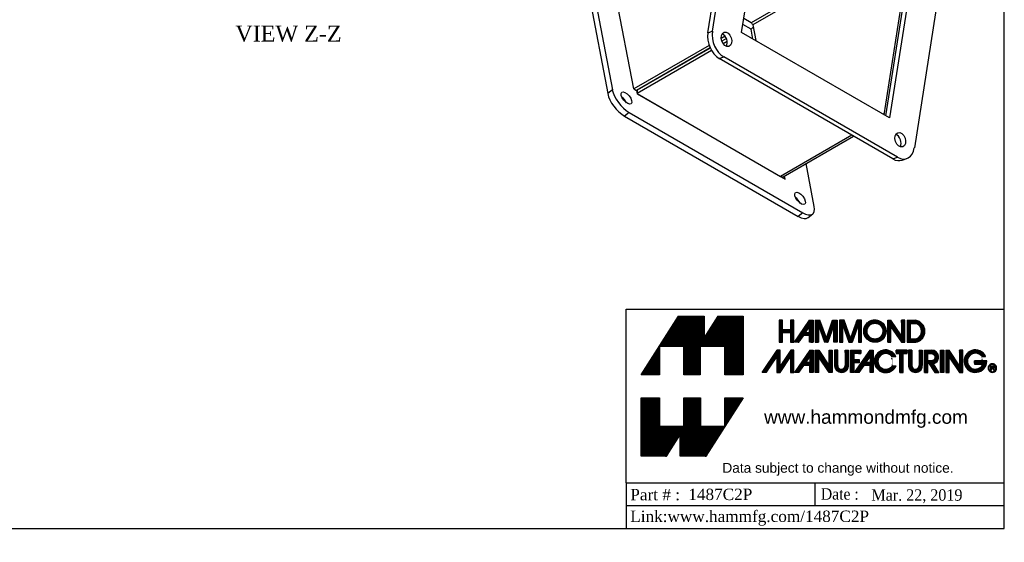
# Model space of a CAD drawing. Header units: inches. Extents: x 0.1 to 35.9, y -0.2 to 23.9.
# Tile 2 of 3: x 17.4 to 35.9, y -0.2 to 9.6. Entities that reach past the tile are written whole.
import ezdxf
from ezdxf import colors
from ezdxf.entities.mleader import LeaderData, LeaderLine
from ezdxf.enums import TextEntityAlignment as Align
from ezdxf.math import Vec2, Vec3

# ---------------------------------------------------------------- set-up
doc = ezdxf.new("R2010")
doc.units = ezdxf.units.IN
doc.header["$MEASUREMENT"] = 0
for name, color, linetype in [('COM53012', 7, 'Continuous'), ('COM53019', 7, 'Continuous'), ('Default', 7, 'Continuous'), ('Layer_1', 7, 'Continuous')]:
    doc.layers.add(name, color=color, linetype=linetype)
doc.styles.add('SEACAD_Times_New_Roman', font='times.ttf')

# ---------------------------------------------------------------- blocks, each defined once
blk = doc.blocks.new('SE8')
at = {"layer": 'COM53012', "color": 7, "linetype": 'Continuous'}
for p, q in [((34.199, 11.319), (31.543, 12.853)), ((30.858, 12.538), (28.433, 11.138)), ((30.864, 12.578), (28.45, 11.185)), ((34.199, 11.319), (31.18, 9.576)), ((34.199, 11.319), (34.253, 11.288)), ((28.97, 8.33), (28.433, 11.138)), ((34.22, 11.272), (31.21, 9.534)), ((33.683, 7.844), (34.22, 11.272)), ((31.18, 9.576), (31.042, 9.655)), ((31.21, 9.534), (31.267, 9.239)), ((30.688, 9.322), (30.616, 9.28)), ((30.714, 9.278), (30.627, 9.228)), ((30.715, 9.277), (30.628, 9.227)), ((30.389, 9.149), (28.97, 8.33)), ((30.408, 9.102), (29.021, 8.301)), ((30.409, 9.1), (29.032, 8.305)), ((30.729, 9.226), (30.652, 9.182)), ((30.432, 9.055), (29.032, 8.246)), ((28.97, 8.33), (29.021, 8.301)), ((29.032, 8.305), (29.032, 8.246)), ((29.032, 8.246), (31.732, 6.687)), ((33.672, 7.866), (33.659, 7.858)), ((33.672, 7.866), (33.672, 7.85)), ((33.074, 7.462), (31.732, 6.687)), ((31.782, 6.679), (33.105, 7.444)), ((31.757, 6.678), (31.757, 6.677)), ((31.757, 6.677), (31.758, 6.678))]:
    blk.add_line(p, q, dxfattribs=at)
for centre, major_axis, ratio, start_param, end_param in [((34.194, 11.287), (0.0112, -0.0347), 0.675454, 0.930049, 2.500845), ((28.509, 11.094), (-0.0675, 0.0855), 0.454922, 0.379498, 0.719335), ((28.504, 11.091), (0.054, -0.0935), 0.57735, 3.141593, 3.587154), ((31.185, 9.549), (-0.0225, 0.0285), 0.454922, 3.860927, 5.431724), ((33.647, 7.881), (-0.018, 0.0312), 0.57735, 3.36235, 3.926991), ((31.732, 6.776), (0.054, -0.0935), 0.57735, 5.497787, 5.837624), ((31.717, 6.767), (-0.0675, 0.0855), 0.454922, 2.629968, 3.075529)]:
    blk.add_ellipse(centre, major_axis=major_axis, ratio=ratio, start_param=start_param, end_param=end_param, dxfattribs=at)
at = {"layer": 'COM53019', "color": 7, "linetype": 'Continuous'}
for p, q in [((31.231, 13.69), (31.144, 13.66)), ((31.406, 13.666), (34.676, 11.778)), ((30.364, 9.386), (31.002, 13.458)), ((30.451, 9.417), (31.089, 13.489)), ((31.002, 13.458), (31.089, 13.489)), ((31.001, 9.393), (31.554, 12.926)), ((31.543, 12.853), (34.253, 11.288)), ((31.554, 12.926), (34.34, 11.318)), ((27.958, 11.788), (27.872, 11.718)), ((28.8, 11.387), (28.142, 11.766)), ((27.929, 11.649), (27.842, 11.579)), ((27.842, 11.579), (28.48, 8.244)), ((27.929, 11.649), (28.567, 8.314)), ((34.34, 11.318), (33.786, 7.785)), ((34.34, 11.318), (34.253, 11.288)), ((34.253, 11.288), (33.711, 7.828)), ((34.89, 11.294), (34.252, 7.222)), ((31.18, 9.576), (31.042, 9.655)), ((31.177, 9.457), (31.025, 9.545)), ((31.177, 9.457), (31.219, 9.491)), ((31.213, 9.27), (31.177, 9.457)), ((30.364, 9.386), (30.451, 9.417)), ((33.786, 7.785), (31.001, 9.393)), ((30.578, 8.903), (30.664, 8.933)), ((33.848, 7.015), (30.578, 8.903)), ((33.935, 7.045), (30.664, 8.933)), ((28.567, 8.314), (28.48, 8.244)), ((29.021, 8.301), (29.032, 8.241)), ((29.032, 8.241), (31.818, 6.633)), ((28.884, 7.89), (28.797, 7.82)), ((28.797, 7.82), (32.067, 5.932)), ((28.884, 7.89), (32.154, 6.002)), ((33.848, 7.015), (33.935, 7.045)), ((32.367, 6.119), (32.213, 6.928)), ((34.023, 6.991), (34.11, 7.021)), ((31.705, 6.698), (31.704, 6.704)), ((31.818, 6.633), (31.806, 6.693)), ((32.154, 6.002), (32.067, 5.932)), ((32.251, 5.91), (32.338, 5.98))]:
    blk.add_line(p, q, dxfattribs=at)
for centre, major_axis, ratio, start_param, end_param in [((31.354, 13.335), (0.123, -0.354), 0.678883, 2.475622, 4.046418), ((31.267, 13.305), (0.123, -0.354), 0.678883, 3.141593, 4.046418), ((31.267, 13.305), (0.046, -0.133), 0.678883, 0.501928, 2.639665), ((28.107, 11.426), (0.236, -0.292), 0.453634, 3.141593, 3.846343), ((28.194, 11.496), (0.236, -0.292), 0.453634, 2.275546, 3.846343), ((34.624, 11.447), (-0.123, 0.354), 0.678883, 4.046418, 5.617214), ((28.107, 11.426), (-0.088, 0.109), 0.453634, 4.204784, 5.219994), ((34.538, 11.417), (0.046, -0.133), 0.678883, 0.501928, 2.639665), ((30.629, 9.233), (0.123, -0.354), 0.678883, 4.046418, 5.617214), ((30.716, 9.263), (0.123, -0.354), 0.678883, 4.046418, 5.617214), ((30.629, 9.233), (0.046, -0.133), 0.678883, 0.501928, 2.639665), ((28.745, 8.09), (-0.236, 0.292), 0.453634, 0.70475, 2.275546), ((28.832, 8.16), (-0.236, 0.292), 0.453634, 0.70475, 2.275546), ((28.745, 8.09), (-0.088, 0.109), 0.453634, 4.204784, 5.219994), ((33.9, 7.345), (0.046, -0.133), 0.678883, 0.501928, 2.639665), ((33.986, 7.375), (-0.123, 0.354), 0.678883, 2.475622, 4.046418), ((33.9, 7.345), (-0.123, 0.354), 0.678883, 2.475622, 3.141593), ((32.016, 6.202), (-0.088, 0.109), 0.453634, 4.204784, 5.219994), ((32.102, 6.272), (-0.236, 0.292), 0.453634, 2.275546, 3.846343), ((32.016, 6.202), (-0.236, 0.292), 0.453634, 2.275546, 3.141593)]:
    blk.add_ellipse(centre, major_axis=major_axis, ratio=ratio, start_param=start_param, end_param=end_param, dxfattribs=at)
for centre, major_axis, ratio in [((31.354, 13.335), (0.046, -0.133), 0.678883), ((28.194, 11.496), (-0.088, 0.109), 0.453634), ((34.624, 11.447), (0.046, -0.133), 0.678883), ((30.716, 9.263), (0.046, -0.133), 0.678883), ((28.832, 8.16), (-0.088, 0.109), 0.453634), ((33.986, 7.375), (0.046, -0.133), 0.678883), ((32.102, 6.272), (-0.088, 0.109), 0.453634)]:
    blk.add_ellipse(centre, major_axis=major_axis, ratio=ratio, dxfattribs=at)
blk = doc.blocks.new('TITLE_BLOCK')
at = {"layer": 'Default', "linetype": 'Continuous'}
h = blk.add_hatch(dxfattribs=at)
h.set_pattern_fill('LINE', scale=0.007999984, angle=45, style=0)
h.paths.add_polyline_path([(1.298, 2.413), (1.837, 2.413), (1.837, 1.791), (2.237, 1.791), (2.237, 3.074), (1.687, 3.074), (1.383, 2.59), (1.383, 3.074), (0.817, 3.074), (-0.002, 1.791), (0.4, 1.791), (0.4, 2.413), (0.935, 2.413), (0.935, 1.791), (1.298, 1.791)])
h = blk.add_hatch(dxfattribs=at)
h.set_pattern_fill('LINE', scale=4000, angle=45, style=0)
h.paths.add_polyline_path([(3.353, 2.505), (3.353, 2.988), (3.282, 2.988), (3.282, 2.786), (3.101, 2.786), (3.101, 2.988), (3.03, 2.988), (3.03, 2.505), (3.101, 2.505), (3.101, 2.715), (3.282, 2.715), (3.282, 2.505)])
h = blk.add_hatch(dxfattribs=at)
h.set_pattern_fill('LINE', scale=4000, angle=45, style=0)
h.paths.add_polyline_path([(3.282, 2.715), (3.282, 2.505), (3.353, 2.505), (3.353, 2.988), (3.282, 2.988), (3.282, 2.786), (3.101, 2.786), (3.101, 2.988), (3.03, 2.988), (3.03, 2.505), (3.101, 2.505), (3.101, 2.715)])
h = blk.add_hatch(dxfattribs=at)
h.set_pattern_fill('LINE', scale=4000, angle=45, style=0)
h.paths.add_polyline_path([(3.101, 2.715), (3.282, 2.715), (3.282, 2.505), (3.353, 2.505), (3.353, 2.988), (3.282, 2.988), (3.282, 2.786), (3.101, 2.786), (3.101, 2.988), (3.03, 2.988), (3.03, 2.505), (3.101, 2.505)])
h = blk.add_hatch(dxfattribs=at)
h.set_pattern_fill('LINE', scale=1600, angle=45, style=0)
h.paths.add_polyline_path([(3.282, 2.988), (3.282, 2.786), (3.101, 2.786), (3.101, 2.988), (3.03, 2.988), (3.03, 2.505), (3.101, 2.505), (3.101, 2.715), (3.282, 2.715), (3.282, 2.505), (3.353, 2.505), (3.353, 2.988)])
h = blk.add_hatch(dxfattribs=at)
h.set_pattern_fill('LINE', scale=1600, angle=45, style=0)
h.paths.add_polyline_path([(3.353, 2.505), (3.353, 2.988), (3.282, 2.988), (3.282, 2.786), (3.101, 2.786), (3.101, 2.988), (3.03, 2.988), (3.03, 2.505), (3.101, 2.505), (3.101, 2.715), (3.282, 2.715), (3.282, 2.505)])
h = blk.add_hatch(dxfattribs=at)
h.set_pattern_fill('LINE', scale=0.007999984, angle=45, style=0)
h.paths.add_polyline_path([(3.353, 2.505), (3.353, 2.988), (3.282, 2.988), (3.282, 2.786), (3.101, 2.786), (3.101, 2.988), (3.03, 2.988), (3.03, 2.505), (3.101, 2.505), (3.101, 2.715), (3.282, 2.715), (3.282, 2.505)])
h = blk.add_hatch(dxfattribs=at)
h.set_pattern_fill('LINE', scale=0.007999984, angle=45, style=0)
h.paths.add_polyline_path([(3.699, 2.988), (3.363, 2.505), (3.458, 2.505), (3.561, 2.655), (3.699, 2.655), (3.699, 2.505), (3.773, 2.505), (3.773, 2.988)])
h.paths.add_polyline_path([(3.606, 2.72), (3.699, 2.72), (3.699, 2.847)])
h = blk.add_hatch(dxfattribs=at)
h.set_pattern_fill('LINE', scale=0.007999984, angle=45, style=0)
edge = h.paths.add_edge_path()
edge.add_line((3.823, 2.988), (3.823, 2.505))
edge.add_line((3.823, 2.505), (3.894, 2.505))
edge.add_spline(control_points=[(3.894, 2.505), (3.894, 2.505), (3.894, 2.879), (3.894, 2.879)], knot_values=[0, 0, 0, 0, 1, 1, 1, 1], degree=3, periodic=0)
edge.add_line((3.894, 2.879), (4.029, 2.505))
edge.add_spline(control_points=[(4.029, 2.505), (4.029, 2.505), (4.1, 2.505), (4.1, 2.505)], knot_values=[0, 0, 0, 0, 1, 1, 1, 1], degree=3, periodic=0)
edge.add_line((4.1, 2.505), (4.233, 2.877))
edge.add_spline(control_points=[(4.233, 2.877), (4.233, 2.877), (4.233, 2.505), (4.233, 2.505)], knot_values=[0, 0, 0, 0, 1, 1, 1, 1], degree=3, periodic=0)
edge.add_spline(control_points=[(4.233, 2.505), (4.233, 2.505), (4.304, 2.505), (4.304, 2.505)], knot_values=[0, 0, 0, 0, 1, 1, 1, 1], degree=3, periodic=0)
edge.add_line((4.304, 2.505), (4.304, 2.988))
edge.add_spline(control_points=[(4.304, 2.988), (4.304, 2.988), (4.203, 2.988), (4.203, 2.988)], knot_values=[0, 0, 0, 0, 1, 1, 1, 1], degree=3, periodic=0)
edge.add_line((4.203, 2.988), (4.066, 2.596))
edge.add_line((4.066, 2.596), (3.921, 2.988))
edge.add_spline(control_points=[(3.921, 2.988), (3.921, 2.988), (3.823, 2.988), (3.823, 2.988)], knot_values=[0, 0, 0, 0, 1, 1, 1, 1], degree=3, periodic=0)
h = blk.add_hatch(dxfattribs=at)
h.set_pattern_fill('LINE', scale=0.007999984, angle=45, style=0)
h.paths.add_polyline_path([(4.357, 2.988), (4.357, 2.505), (4.426, 2.505), (4.426, 2.879), (4.563, 2.505), (4.636, 2.505), (4.77, 2.877), (4.77, 2.505), (4.838, 2.505), (4.838, 2.988), (4.74, 2.988), (4.598, 2.596), (4.454, 2.988)])
h = blk.add_hatch(dxfattribs=at)
h.set_pattern_fill('LINE', scale=0.007999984, angle=45, style=0)
edge = h.paths.add_edge_path()
edge.add_ellipse((5.134, 2.748), major_axis=(0.246, 0), ratio=1, start_angle=0, end_angle=360)
edge = h.paths.add_edge_path()
edge.add_ellipse((5.134, 2.748), major_axis=(0.174, 0), ratio=1, start_angle=0, end_angle=360)
h = blk.add_hatch(dxfattribs=at)
h.set_pattern_fill('LINE', scale=0.007999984, angle=45, style=0)
edge = h.paths.add_edge_path()
edge.add_line((5.486, 2.505), (5.486, 2.84))
edge.add_line((5.486, 2.84), (5.714, 2.505))
edge.add_line((5.714, 2.505), (5.788, 2.505))
edge.add_line((5.788, 2.505), (5.788, 2.988))
edge.add_line((5.788, 2.988), (5.714, 2.988))
edge.add_line((5.714, 2.988), (5.714, 2.641))
edge.add_line((5.714, 2.641), (5.486, 2.988))
edge.add_spline(control_points=[(5.486, 2.988), (5.486, 2.988), (5.415, 2.988), (5.415, 2.988)], knot_values=[0, 0, 0, 0, 1, 1, 1, 1], degree=3, periodic=0)
edge.add_line((5.415, 2.988), (5.415, 2.505))
edge.add_line((5.415, 2.505), (5.486, 2.505))
h = blk.add_hatch(dxfattribs=at)
h.set_pattern_fill('LINE', scale=0.007999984, angle=45, style=0)
edge = h.paths.add_edge_path()
edge.add_line((5.843, 2.988), (5.843, 2.505))
edge.add_line((5.843, 2.505), (6.029, 2.505))
edge.add_arc((5.984, 2.746), 0.246, 280.5504, 439.4496)
edge.add_line((6.029, 2.988), (5.843, 2.988))
edge = h.paths.add_edge_path()
edge.add_line((5.917, 2.576), (6.038, 2.576))
edge.add_arc((5.978, 2.746), 0.18, 289.4917, 430.5083)
edge.add_line((6.038, 2.916), (5.917, 2.916))
edge.add_line((5.917, 2.916), (5.917, 2.576))
h = blk.add_hatch(dxfattribs=at)
h.set_pattern_fill('LINE', scale=0.007999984, angle=45, style=0)
h.paths.add_polyline_path([(3.05, 1.975), (3.05, 2.329), (2.983, 2.329), (2.655, 1.843), (2.747, 1.843), (2.975, 2.186), (2.975, 1.843), (3.05, 1.843), (3.279, 2.186), (3.279, 1.843), (3.353, 1.843), (3.353, 2.329), (3.287, 2.329)])
h = blk.add_hatch(dxfattribs=at)
h.set_pattern_fill('LINE', scale=0.007999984, angle=45, style=0)
h.paths.add_polyline_path([(3.707, 2.329), (3.369, 1.843), (3.464, 1.843), (3.57, 1.994), (3.707, 1.994), (3.707, 1.843), (3.778, 1.843), (3.778, 2.329)])
h.paths.add_polyline_path([(3.612, 2.059), (3.707, 2.059), (3.707, 2.186)])
h = blk.add_hatch(dxfattribs=at)
h.set_pattern_fill('LINE', scale=0.007999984, angle=45, style=0)
edge = h.paths.add_edge_path()
edge.add_line((3.823, 2.329), (3.823, 1.843))
edge.add_spline(control_points=[(3.823, 1.843), (3.823, 1.843), (3.898, 1.843), (3.898, 1.843)], knot_values=[0, 0, 0, 0, 1, 1, 1, 1], degree=3, periodic=0)
edge.add_line((3.898, 1.843), (3.898, 2.179))
edge.add_line((3.898, 2.179), (4.125, 1.843))
edge.add_line((4.125, 1.843), (4.194, 1.843))
edge.add_line((4.194, 1.843), (4.194, 2.329))
edge.add_line((4.194, 2.329), (4.125, 2.329))
edge.add_line((4.125, 2.329), (4.125, 1.984))
edge.add_line((4.125, 1.984), (3.898, 2.329))
edge.add_line((3.898, 2.329), (3.823, 2.329))
h = blk.add_hatch(dxfattribs=at)
h.set_pattern_fill('LINE', scale=0.007999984, angle=45, style=0)
edge = h.paths.add_edge_path()
edge.add_line((4.246, 2.329), (4.246, 1.991))
edge.add_arc((4.398, 1.991), 0.152, 180, 360)
edge.add_spline(control_points=[(4.551, 1.991), (4.551, 1.991), (4.551, 2.329), (4.551, 2.329)], knot_values=[0, 0, 0, 0, 1, 1, 1, 1], degree=3, periodic=0)
edge.add_line((4.551, 2.329), (4.478, 2.329))
edge.add_line((4.478, 2.329), (4.478, 1.991))
edge.add_arc((4.397, 1.991), 0.0818, 180, 360, ccw=False)
edge.add_spline(control_points=[(4.315, 1.991), (4.315, 1.991), (4.315, 2.329), (4.315, 2.329)], knot_values=[0, 0, 0, 0, 1, 1, 1, 1], degree=3, periodic=0)
edge.add_line((4.315, 2.329), (4.246, 2.329))
h = blk.add_hatch(dxfattribs=at)
h.set_pattern_fill('LINE', scale=0.007999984, angle=45, style=0)
h.paths.add_polyline_path([(4.671, 2.126), (4.671, 2.255), (4.82, 2.255), (4.82, 2.329), (4.6, 2.329), (4.6, 1.843), (4.671, 1.843), (4.671, 2.055), (4.785, 2.055), (4.785, 2.126)])
h = blk.add_hatch(dxfattribs=at)
h.set_pattern_fill('LINE', scale=0.007999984, angle=45, style=0)
h.paths.add_polyline_path([(5.026, 2.329), (4.688, 1.843), (4.783, 1.843), (4.888, 1.994), (5.026, 1.994), (5.026, 1.843), (5.096, 1.843), (5.096, 2.329)])
h.paths.add_polyline_path([(4.931, 2.059), (5.026, 2.059), (5.026, 2.186)])
h = blk.add_hatch(dxfattribs=at)
h.set_pattern_fill('LINE', scale=0.007999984, angle=45, style=0)
edge = h.paths.add_edge_path()
edge.add_arc((5.371, 2.084), 0.174, 39.2877, 326.6534, ccw=False)
edge.add_line((5.505, 2.194), (5.593, 2.194))
edge.add_arc((5.369, 2.086), 0.249, 25.7876, 336.8358)
edge.add_line((5.598, 1.988), (5.516, 1.988))
h = blk.add_hatch(dxfattribs=at)
h.set_pattern_fill('LINE', scale=0.007999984, angle=45, style=0)
h.paths.add_polyline_path([(5.754, 1.843), (5.754, 2.255), (5.838, 2.255), (5.838, 2.329), (5.598, 2.329), (5.598, 2.255), (5.68, 2.255), (5.68, 1.843)])
h = blk.add_hatch(dxfattribs=at)
h.set_pattern_fill('LINE', scale=0.007999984, angle=45, style=0)
edge = h.paths.add_edge_path()
edge.add_line((5.941, 1.991), (5.941, 2.329))
edge.add_line((5.941, 2.329), (5.87, 2.329))
edge.add_line((5.87, 2.329), (5.87, 1.991))
edge.add_arc((6.022, 1.991), 0.152, 180, 360)
edge.add_line((6.174, 1.991), (6.174, 2.329))
edge.add_line((6.174, 2.329), (6.105, 2.329))
edge.add_line((6.105, 2.329), (6.105, 1.991))
edge.add_arc((6.023, 1.991), 0.0818, 180, 360, ccw=False)
h = blk.add_hatch(dxfattribs=at)
h.set_pattern_fill('LINE', scale=0.007999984, angle=45, style=0)
edge = h.paths.add_edge_path()
edge.add_line((6.539, 1.843), (6.418, 2.031))
edge.add_arc((6.378, 2.178), 0.152, 285.0503, 450)
edge.add_line((6.378, 2.329), (6.224, 2.329))
edge.add_line((6.224, 2.329), (6.224, 1.843))
edge.add_line((6.224, 1.843), (6.296, 1.843))
edge.add_line((6.296, 1.843), (6.296, 2.074))
edge.add_line((6.296, 2.074), (6.446, 1.843))
edge.add_line((6.446, 1.843), (6.539, 1.843))
edge = h.paths.add_edge_path()
edge.add_spline(control_points=[(6.367, 2.255), (6.367, 2.255), (6.296, 2.255), (6.296, 2.255)], knot_values=[0, 0, 0, 0, 1, 1, 1, 1], degree=3, periodic=0)
edge.add_spline(control_points=[(6.296, 2.255), (6.296, 2.255), (6.293, 2.097), (6.293, 2.097)], knot_values=[0, 0, 0, 0, 1, 1, 1, 1], degree=3, periodic=0)
edge.add_spline(control_points=[(6.293, 2.097), (6.293, 2.097), (6.369, 2.097), (6.369, 2.097)], knot_values=[0, 0, 0, 0, 1, 1, 1, 1], degree=3, periodic=0)
edge.add_spline(control_points=[(6.369, 2.097), (6.407, 2.097), (6.443, 2.116), (6.452, 2.156), (6.452, 2.156), (6.452, 2.156), (6.452, 2.156), (6.465, 2.216), (6.425, 2.255), (6.367, 2.255)], knot_values=[0, 0, 0, 0, 0.333333, 0.333333, 0.333333, 0.666667, 0.666667, 0.666667, 1, 1, 1, 1], degree=3, periodic=0)
h = blk.add_hatch(dxfattribs=at)
h.set_pattern_fill('LINE', scale=0.007999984, angle=45, style=0)
h.paths.add_polyline_path([(6.573, 2.329), (6.573, 1.843), (6.647, 1.843), (6.647, 2.329)])
h = blk.add_hatch(dxfattribs=at)
h.set_pattern_fill('LINE', scale=0.007999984, angle=45, style=0)
h.paths.add_polyline_path([(6.991, 1.984), (6.766, 2.329), (6.692, 2.329), (6.692, 1.843), (6.766, 1.843), (6.766, 2.179), (6.993, 1.843), (7.064, 1.843), (7.064, 2.329), (6.991, 2.329)])
h = blk.add_hatch(dxfattribs=at)
h.set_pattern_fill('LINE', scale=0.007999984, angle=45, style=0)
edge = h.paths.add_edge_path()
edge.add_arc((7.341, 2.089), 0.247, 25.3267, 361.1485)
edge.add_line((7.588, 2.094), (7.318, 2.094))
edge.add_line((7.318, 2.094), (7.318, 2.023))
edge.add_line((7.318, 2.023), (7.503, 2.023))
edge.add_arc((7.34, 2.088), 0.175, 37.5258, 338.16, ccw=False)
edge.add_spline(control_points=[(7.479, 2.194), (7.479, 2.194), (7.564, 2.194), (7.564, 2.194)], knot_values=[0, 0, 0, 0, 1, 1, 1, 1], degree=3, periodic=0)
h = blk.add_hatch(dxfattribs=at)
h.set_pattern_fill('LINE', scale=0.007999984, angle=45, style=0)
edge = h.paths.add_edge_path()
edge.add_arc((7.717, 1.906), 0.0365, 346.4908, 405.2758)
edge.add_arc((7.727, 1.957), 0.0298, 303.8181, 360)
edge.add_arc((7.727, 1.957), 0.0298, 0, 90)
edge.add_line((7.727, 1.987), (7.712, 1.987))
edge.add_spline(control_points=[(7.712, 1.987), (7.712, 1.987), (7.676, 1.987), (7.676, 1.987)], knot_values=[0, 0, 0, 0, 1, 1, 1, 1], degree=3, periodic=0)
edge.add_line((7.676, 1.987), (7.676, 1.889))
edge.add_line((7.676, 1.889), (7.695, 1.889))
edge.add_line((7.695, 1.889), (7.695, 1.927))
edge.add_line((7.695, 1.927), (7.708, 1.927))
edge.add_arc((7.708, 1.899), 0.028, -3.5427, 90, ccw=False)
edge.add_arc((7.75, 1.897), 0.0143, 179.4576, 215.164)
edge.add_line((7.739, 1.889), (7.758, 1.889))
edge.add_arc((7.761, 1.896), 0.00848, 172.6028, 244.0603, ccw=False)
edge = h.paths.add_edge_path()
edge.add_arc((7.72, 1.948), 0.0235, 67.1074, 90)
edge.add_arc((7.711, 1.856), 0.116, 85.2089, 90)
edge.add_line((7.711, 1.971), (7.695, 1.971))
edge.add_line((7.695, 1.971), (7.695, 1.942))
edge.add_line((7.695, 1.942), (7.711, 1.942))
edge.add_arc((7.711, 2.032), 0.0895, 270, 275.8698)
edge.add_arc((7.72, 1.962), 0.0199, 270, 297.342)
edge.add_arc((7.724, 1.957), 0.0133, 293.2998, 426.7002)
h = blk.add_hatch(dxfattribs=at)
h.set_pattern_fill('LINE', scale=0.007999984, angle=45, style=0)
h.paths.add_polyline_path([(1.837, 0.662), (1.302, 0.662), (1.302, 1.285), (0.935, 1.285), (0.935, 0.662), (0.4, 0.662), (0.4, 1.285), (0, 1.285), (0, 0), (0.55, 0), (0.854, 0.484), (0.854, 0), (1.42, 0), (2.238, 1.285), (1.837, 1.285)])
at = {"layer": 'Default', "color": 7, "linetype": 'Continuous'}
for p, q in [((-0.002, 1.791), (0.817, 3.074)), ((2.237, 3.074), (2.237, 1.791)), ((3.101, 2.988), (3.03, 2.988)), ((3.03, 2.988), (3.03, 2.505)), ((3.101, 2.786), (3.101, 2.988)), ((3.353, 2.988), (3.282, 2.988)), ((3.282, 2.988), (3.282, 2.786)), ((3.353, 2.505), (3.353, 2.988)), ((3.363, 2.505), (3.699, 2.988)), ((3.606, 2.72), (3.699, 2.847)), ((3.699, 2.988), (3.773, 2.988)), ((3.699, 2.72), (3.699, 2.847)), ((3.773, 2.988), (3.773, 2.505)), ((3.823, 2.988), (3.823, 2.505)), ((3.894, 2.879), (4.029, 2.505)), ((4.066, 2.596), (3.921, 2.988)), ((4.066, 2.596), (4.203, 2.988)), ((4.233, 2.877), (4.1, 2.505)), ((4.304, 2.988), (4.304, 2.505)), ((4.357, 2.988), (4.357, 2.505)), ((4.454, 2.988), (4.357, 2.988)), ((4.426, 2.505), (4.426, 2.879)), ((4.426, 2.879), (4.563, 2.505)), ((4.598, 2.596), (4.454, 2.988)), ((4.74, 2.988), (4.598, 2.596)), ((4.636, 2.505), (4.77, 2.877)), ((4.838, 2.988), (4.74, 2.988)), ((4.77, 2.877), (4.77, 2.505)), ((4.838, 2.505), (4.838, 2.988)), ((5.415, 2.505), (5.415, 2.988)), ((5.714, 2.641), (5.486, 2.988)), ((5.486, 2.505), (5.486, 2.84)), ((5.486, 2.84), (5.714, 2.505)), ((5.788, 2.988), (5.714, 2.988)), ((5.714, 2.988), (5.714, 2.641)), ((5.788, 2.505), (5.788, 2.988)), ((5.843, 2.988), (5.843, 2.505)), ((5.843, 2.988), (6.029, 2.988)), ((5.917, 2.576), (5.917, 2.916)), ((5.917, 2.916), (6.038, 2.916)), ((3.101, 2.786), (3.282, 2.786)), ((3.101, 2.505), (3.101, 2.715)), ((3.101, 2.715), (3.282, 2.715)), ((3.282, 2.715), (3.282, 2.505)), ((3.561, 2.655), (3.458, 2.505)), ((3.699, 2.655), (3.561, 2.655)), ((3.606, 2.72), (3.699, 2.72)), ((3.699, 2.505), (3.699, 2.655)), ((3.03, 2.505), (3.101, 2.505)), ((3.458, 2.505), (3.363, 2.505)), ((3.773, 2.505), (3.699, 2.505)), ((3.823, 2.505), (3.894, 2.505)), ((4.357, 2.505), (4.426, 2.505)), ((4.563, 2.505), (4.636, 2.505)), ((4.77, 2.505), (4.838, 2.505)), ((5.415, 2.505), (5.486, 2.505)), ((5.714, 2.505), (5.788, 2.505)), ((5.843, 2.505), (6.029, 2.505)), ((5.917, 2.576), (6.038, 2.576)), ((2.655, 1.843), (2.983, 2.329)), ((2.747, 1.843), (2.975, 2.186)), ((2.975, 2.186), (2.975, 1.843)), ((3.05, 2.329), (2.983, 2.329)), ((3.05, 1.975), (3.05, 2.329)), ((3.287, 2.329), (3.05, 1.975)), ((3.05, 1.843), (3.279, 2.186)), ((3.279, 2.186), (3.279, 1.843)), ((3.353, 2.329), (3.287, 2.329)), ((3.353, 1.843), (3.353, 2.329)), ((3.707, 2.329), (3.369, 1.843)), ((3.612, 2.059), (3.707, 2.186)), ((3.707, 2.329), (3.778, 2.329)), ((3.707, 2.186), (3.707, 2.059)), ((3.778, 2.329), (3.778, 1.843)), ((3.823, 1.843), (3.823, 2.329)), ((3.823, 2.329), (3.898, 2.329)), ((3.898, 2.329), (4.125, 1.984)), ((3.898, 1.843), (3.898, 2.179)), ((4.125, 1.843), (3.898, 2.179)), ((4.125, 2.329), (4.194, 2.329)), ((4.125, 1.984), (4.125, 2.329)), ((4.194, 2.329), (4.194, 1.843)), ((4.246, 2.329), (4.246, 1.991)), ((4.315, 2.329), (4.246, 2.329)), ((4.478, 2.329), (4.551, 2.329)), ((4.478, 2.329), (4.478, 1.991)), ((4.6, 2.329), (4.82, 2.329)), ((4.6, 1.843), (4.6, 2.329)), ((4.671, 2.255), (4.671, 2.126)), ((4.82, 2.255), (4.671, 2.255)), ((4.688, 1.843), (5.026, 2.329)), ((4.82, 2.329), (4.82, 2.255)), ((4.931, 2.059), (5.026, 2.186)), ((5.026, 2.329), (5.096, 2.329)), ((5.026, 2.186), (5.026, 2.059)), ((5.096, 2.329), (5.096, 1.843)), ((5.505, 2.194), (5.593, 2.194)), ((5.838, 2.329), (5.598, 2.329)), ((5.598, 2.329), (5.598, 2.255)), ((5.598, 2.255), (5.68, 2.255)), ((5.68, 1.843), (5.68, 2.255)), ((5.754, 1.843), (5.754, 2.255)), ((5.754, 2.255), (5.838, 2.255)), ((5.838, 2.255), (5.838, 2.329)), ((5.941, 2.329), (5.87, 2.329)), ((5.87, 2.329), (5.87, 1.991)), ((5.941, 2.329), (5.941, 1.991)), ((6.105, 2.329), (6.174, 2.329)), ((6.105, 2.329), (6.105, 1.991)), ((6.174, 2.329), (6.174, 1.991)), ((6.224, 2.329), (6.378, 2.329)), ((6.224, 1.843), (6.224, 2.329)), ((6.573, 1.843), (6.573, 2.329)), ((6.573, 2.329), (6.647, 2.329)), ((6.647, 2.329), (6.647, 1.843)), ((6.692, 2.329), (6.766, 2.329)), ((6.692, 2.329), (6.692, 1.843)), ((6.991, 1.984), (6.766, 2.329)), ((6.766, 1.843), (6.766, 2.179)), ((6.766, 2.179), (6.993, 1.843)), ((7.064, 2.329), (6.991, 2.329)), ((6.991, 2.329), (6.991, 1.984)), ((7.064, 1.843), (7.064, 2.329)), ((3.464, 1.843), (3.57, 1.994)), ((3.707, 1.994), (3.57, 1.994)), ((3.707, 2.059), (3.612, 2.059)), ((3.707, 1.843), (3.707, 1.994)), ((4.671, 2.126), (4.785, 2.126)), ((4.671, 2.055), (4.671, 1.843)), ((4.785, 2.055), (4.671, 2.055)), ((4.888, 1.994), (4.783, 1.843)), ((4.785, 2.126), (4.785, 2.055)), ((5.026, 1.994), (4.888, 1.994)), ((5.026, 2.059), (4.931, 2.059)), ((5.026, 1.843), (5.026, 1.994)), ((5.516, 1.988), (5.598, 1.988)), ((6.296, 1.843), (6.296, 2.074)), ((6.296, 2.074), (6.446, 1.843)), ((6.539, 1.843), (6.418, 2.031)), ((7.588, 2.094), (7.318, 2.094)), ((7.318, 2.094), (7.318, 2.023)), ((7.318, 2.023), (7.503, 2.023)), ((7.676, 1.889), (7.676, 1.987)), ((7.695, 1.971), (7.695, 1.942)), ((7.695, 1.971), (7.711, 1.971)), ((7.712, 1.987), (7.727, 1.987)), ((2.747, 1.843), (2.655, 1.843)), ((2.975, 1.843), (3.05, 1.843)), ((3.279, 1.843), (3.353, 1.843)), ((3.464, 1.843), (3.369, 1.843)), ((3.778, 1.843), (3.707, 1.843)), ((4.194, 1.843), (4.125, 1.843)), ((4.671, 1.843), (4.6, 1.843)), ((4.783, 1.843), (4.688, 1.843)), ((5.096, 1.843), (5.026, 1.843)), ((5.68, 1.843), (5.754, 1.843)), ((6.224, 1.843), (6.296, 1.843)), ((6.446, 1.843), (6.539, 1.843)), ((6.647, 1.843), (6.573, 1.843)), ((6.692, 1.843), (6.766, 1.843)), ((6.993, 1.843), (7.064, 1.843)), ((7.676, 1.889), (7.695, 1.889)), ((7.695, 1.942), (7.711, 1.942)), ((7.695, 1.927), (7.708, 1.927)), ((7.739, 1.889), (7.758, 1.889)), ((0, 0), (0, 1.285)), ((2.238, 1.285), (1.42, 0))]:
    blk.add_line(p, q, dxfattribs=at)
for radius in [0.246, 0.174]:
    blk.add_circle((5.134, 2.748), radius, dxfattribs=at)
for centre, radius, start, end in [((5.984, 2.746), 0.246, 280.5504, 79.4496), ((5.978, 2.746), 0.18, 289.4917, 70.5083), ((5.369, 2.086), 0.249, 25.7876, 336.8358), ((5.371, 2.084), 0.174, 39.2877, 326.6534), ((6.378, 2.178), 0.152, 285.0503, 90), ((7.341, 2.089), 0.247, 25.3267, 1.1485), ((7.34, 2.088), 0.175, 37.5258, 338.16), ((4.398, 1.991), 0.152, 180, 0), ((4.397, 1.991), 0.0818, 180, 0), ((6.022, 1.991), 0.152, 180, 0), ((6.023, 1.991), 0.0818, 180, 0), ((7.714, 1.939), 0.093, 359.0922, 180.9078), ((7.713, 1.938), 0.0792, 359.6683, 180.3317), ((7.711, 1.856), 0.116, 85.2089, 90), ((7.72, 1.948), 0.0235, 67.1074, 90), ((7.727, 1.957), 0.0298, 0, 90), ((7.724, 1.957), 0.0133, 293.2998, 66.7002), ((7.727, 1.957), 0.0298, 303.8181, 0), ((7.714, 1.936), 0.093, 179.0922, 0.9078), ((7.713, 1.937), 0.0792, 179.6683, 0.3317), ((7.708, 1.899), 0.028, 356.4573, 90), ((7.711, 2.032), 0.0895, 270, 275.8698), ((7.72, 1.962), 0.0199, 270, 297.342), ((7.75, 1.897), 0.0143, 179.4576, 215.164), ((7.717, 1.906), 0.0365, 346.4908, 45.2758), ((7.761, 1.896), 0.00848, 172.6028, 244.0603)]:
    blk.add_arc(centre, radius, start, end, dxfattribs=at)
at = {"layer": 'Layer_1', "color": 7, "linetype": 'Continuous'}
for p, q in [((0.817, 3.074), (1.383, 3.074)), ((0.817, 3.074), (1.383, 3.074)), ((1.383, 3.074), (1.383, 2.59)), ((1.383, 2.59), (1.687, 3.074)), ((1.383, 2.59), (1.687, 3.074)), ((1.383, 3.074), (1.383, 2.59)), ((1.687, 3.074), (2.237, 3.074)), ((1.687, 3.074), (2.237, 3.074)), ((3.282, 2.715), (3.282, 2.715)), ((3.282, 2.715), (3.282, 2.715)), ((0.935, 2.413), (0.4, 2.413)), ((0.4, 2.413), (0.4, 1.791)), ((0.4, 2.413), (0.4, 1.791)), ((0.935, 2.413), (0.4, 2.413)), ((0.935, 1.791), (0.935, 2.413)), ((0.935, 1.791), (0.935, 2.413)), ((1.837, 2.413), (1.298, 2.413)), ((1.298, 2.413), (1.298, 1.791)), ((1.837, 2.413), (1.298, 2.413)), ((1.298, 2.413), (1.298, 1.791)), ((1.837, 1.791), (1.837, 2.413)), ((1.837, 1.791), (1.837, 2.413)), ((3.282, 2.505), (3.353, 2.505)), ((3.282, 2.505), (3.353, 2.505)), ((3.778, 2.329), (3.778, 2.329)), ((3.778, 2.329), (3.778, 2.329)), ((3.778, 2.329), (3.778, 2.329)), ((3.778, 2.329), (3.778, 2.329)), ((0.4, 1.791), (-0.002, 1.791)), ((0.4, 1.791), (-0.002, 1.791)), ((1.298, 1.791), (0.935, 1.791)), ((1.298, 1.791), (0.935, 1.791)), ((2.237, 1.791), (1.837, 1.791)), ((2.237, 1.791), (1.837, 1.791)), ((0, 1.285), (0.4, 1.285)), ((0, 1.285), (0.4, 1.285)), ((0.4, 1.285), (0.4, 0.662)), ((0.4, 1.285), (0.4, 0.662)), ((0.935, 0.662), (0.935, 1.285)), ((0.935, 1.285), (1.302, 1.285)), ((0.935, 1.285), (1.302, 1.285)), ((0.935, 0.662), (0.935, 1.285)), ((1.302, 1.285), (1.302, 0.662)), ((1.302, 1.285), (1.302, 0.662)), ((1.837, 0.662), (1.837, 1.285)), ((1.837, 1.285), (2.238, 1.285)), ((1.837, 1.285), (2.238, 1.285)), ((1.837, 0.662), (1.837, 1.285)), ((0.4, 0.662), (0.935, 0.662)), ((0.4, 0.662), (0.935, 0.662)), ((1.302, 0.662), (1.837, 0.662)), ((1.302, 0.662), (1.837, 0.662)), ((0.854, 0.484), (0.55, 0)), ((0.854, 0.484), (0.55, 0)), ((0.854, 0), (0.854, 0.484)), ((0.854, 0), (0.854, 0.484)), ((0.55, 0), (0, 0)), ((0.55, 0), (0, 0)), ((1.42, 0), (0.854, 0)), ((1.42, 0), (0.854, 0))]:
    blk.add_line(p, q, dxfattribs=at)
for points in [[(3.823, 2.988), (3.823, 2.988), (3.921, 2.988), (3.921, 2.988)], [(3.894, 2.879), (3.894, 2.879), (3.894, 2.505), (3.894, 2.505)], [(4.203, 2.988), (4.203, 2.988), (4.304, 2.988), (4.304, 2.988)], [(4.233, 2.505), (4.233, 2.505), (4.233, 2.877), (4.233, 2.877)], [(5.133, 2.999), (5.133, 2.999), (5.132, 2.999), (5.132, 2.999)], [(5.415, 2.988), (5.415, 2.988), (5.486, 2.988), (5.486, 2.988)], [(4.1, 2.505), (4.1, 2.505), (4.029, 2.505), (4.029, 2.505)], [(4.304, 2.505), (4.304, 2.505), (4.233, 2.505), (4.233, 2.505)], [(4.315, 1.991), (4.315, 1.991), (4.315, 2.329), (4.315, 2.329)], [(4.551, 1.991), (4.551, 1.991), (4.551, 2.329), (4.551, 2.329)], [(6.293, 2.097), (6.293, 2.097), (6.296, 2.255), (6.296, 2.255)], [(6.296, 2.255), (6.296, 2.255), (6.367, 2.255), (6.367, 2.255)], [(7.479, 2.194), (7.479, 2.194), (7.564, 2.194), (7.564, 2.194)], [(6.369, 2.097), (6.369, 2.097), (6.293, 2.097), (6.293, 2.097)], [(7.676, 1.987), (7.676, 1.987), (7.712, 1.987), (7.712, 1.987)], [(3.898, 1.843), (3.898, 1.843), (3.823, 1.843), (3.823, 1.843)]]:
    blk.add_open_spline(points, degree=3, dxfattribs=at)
blk.add_open_spline([(6.367, 2.255), (6.425, 2.255), (6.465, 2.216), (6.452, 2.156), (6.452, 2.156), (6.452, 2.156), (6.452, 2.156), (6.443, 2.116), (6.407, 2.097), (6.369, 2.097)], degree=3, knots=[0, 0, 0, 0, 0.333333, 0.333333, 0.333333, 0.666667, 0.666667, 0.666667, 1, 1, 1, 1], dxfattribs=at)
at = {"layer": 'Layer_1', "attachment_point": 1}
for s, insert, char_height, width in [('{\\fArial|b0||i0||c0|p34;\\C7;\\H0.298828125;\\W1.;www.hammondmfg.com}', (2.698, 1.013), 0.29883, 4.5863), ('{\\fArial|b0||i0||c0|p34;\\C7;\\H0.21515625;\\W1.;Data subject to change without notice.}', (1.782, -0.145), 0.21516, 5.1587)]:
    blk.add_mtext(s, dxfattribs=dict(at, insert=insert, char_height=char_height, width=width))
blk = doc.blocks.new('_DOT')
at = {"color": 0}
blk.add_line((0, 0), (-1, 0), dxfattribs=at)
at = {"color": 0, "const_width": 0.333}
blk.add_lwpolyline([(-0.1665, 0, 1), (0.1665, 0, 1)], format="xyb", close=True, dxfattribs=at)
blk = doc.blocks.new('BORDER')
at = {"layer": 'Default', "color": 7, "linetype": 'Continuous'}
for p, q in [((0, 0), (0, 27.86)), ((-8.304, 4.817), (0, 4.817)), ((-8.304, 1.005), (-8.304, 4.817)), ((-8.304, 1.005), (0, 1.005)), ((-8.304, 1.005), (-8.304, 0.01)), ((-4.152, 0.507), (-4.152, 1.005)), ((-8.304, 0.507), (0, 0.507)), ((-41.86, 0), (0, 0))]:
    blk.add_line(p, q, dxfattribs=at)
at = {"layer": 'Default', "color": 7}
blk.add_blockref('TITLE_BLOCK', (-7.975, 1.585), dxfattribs=at)
at = {"layer": 'Default', "color": 7, "linetype": 'Continuous'}
ml = blk.add_multileader_mtext('Standard', dxfattribs=at)
ml.set_content('{\\pxsm0.9;\\fTimes New Roman|b0||i0||c0|p34;\\W1.;Part # :\\P}', color=7)
ml.set_leader_properties()
ml.set_arrow_properties(name='DOT')
ml.build(insert=Vec2(0, 0))
ml.multileader.update_dxf_attribs({"leader_type": 0, "dogleg_length": 0, "arrow_head_size": 0.312})
ctx = ml.context
ctx.base_point, ctx.char_height, ctx.arrow_head_size, ctx.landing_gap_size = Vec3(-8.305, 0.743), 0.25, 0.312, 0.0875
notes = []
notes.append((ctx, [(0, (0, 0, 0), (0, 0), (1, 0), 1, [])]))
ctx.mtext.insert = Vec3(-8.215, 0.87)
ml = blk.add_multileader_mtext('Standard', dxfattribs=at)
ml.set_content('{\\pxsm0.9;\\fTimes New Roman|b0||i0||c0|p34;\\W1.;1487C2P\\P}', color=7)
ml.set_leader_properties()
ml.set_arrow_properties(name='DOT')
ml.build(insert=Vec2(0, 0))
ml.multileader.update_dxf_attribs({"leader_type": 0, "dogleg_length": 0, "arrow_head_size": 0.312})
ctx = ml.context
ctx.base_point, ctx.char_height, ctx.arrow_head_size, ctx.landing_gap_size = Vec3(-7.031, 0.748), 0.25, 0.312, 0.0875
notes.append((ctx, [(0, (0, 0, 0), (0, 0), (1, 0), 1, [])]))
ctx.mtext.insert = Vec3(-6.941, 0.875)
ml = blk.add_multileader_mtext('Standard', dxfattribs=at)
ml.set_content('{\\pxsm0.9;\\fTimes New Roman|b0||i0||c0|p34;\\W0.9114275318;Date :\\P}', color=7)
ml.set_leader_properties()
ml.set_arrow_properties(name='DOT')
ml.build(insert=Vec2(0, 0))
ml.multileader.update_dxf_attribs({"leader_type": 0, "dogleg_length": 0, "arrow_head_size": 0.312})
ctx = ml.context
ctx.base_point, ctx.char_height, ctx.arrow_head_size, ctx.landing_gap_size = Vec3(-4.119, 0.756), 0.25, 0.312, 0.0875
notes.append((ctx, [(0, (0, 0, 0), (0, 0), (1, 0), 1, [])]))
ctx.mtext.insert = Vec3(-4.029, 0.884)
ml = blk.add_multileader_mtext('Standard', dxfattribs=at)
ml.set_content('{\\pxsm0.9;\\fTimes New Roman|b0||i0||c0|p34;\\W0.9351800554;Mar. 22, 2019\\P}', color=7)
ml.set_leader_properties()
ml.set_arrow_properties(name='DOT')
ml.build(insert=Vec2(0, 0))
ml.multileader.update_dxf_attribs({"leader_type": 0, "dogleg_length": 0, "arrow_head_size": 0.312})
ctx = ml.context
ctx.base_point, ctx.char_height, ctx.arrow_head_size, ctx.landing_gap_size = Vec3(-3.01, 0.706), 0.25, 0.312, 0.0875
notes.append((ctx, [(0, (0, 0, 0), (0, 0), (1, 0), 1, [])]))
ctx.mtext.insert = Vec3(-2.92, 0.861)
ml = blk.add_multileader_mtext('Standard', dxfattribs=at)
ml.set_content('{\\pxsm0.9;\\fTimes New Roman|b0||i0||c0|p34;\\W1.;Link:www.hammfg.com/1487C2P\\P}', color=7)
ml.set_leader_properties()
ml.set_arrow_properties(name='DOT')
ml.build(insert=Vec2(0, 0))
ml.multileader.update_dxf_attribs({"leader_type": 0, "dogleg_length": 0, "arrow_head_size": 0.312})
ctx = ml.context
ctx.base_point, ctx.char_height, ctx.arrow_head_size, ctx.landing_gap_size = Vec3(-8.306, 0.229), 0.25, 0.312, 0.0875
notes.append((ctx, [(0, (0, 0, 0), (0, 0), (1, 0), 1, [])]))
ctx.mtext.insert = Vec3(-8.216, 0.394)
for ctx, leaders in notes:
    for number, flags, end, landing, length, lines in leaders:
        leader = LeaderData()
        leader.index, (leader.has_last_leader_line, leader.has_dogleg_vector, leader.attachment_direction) = number, flags
        leader.last_leader_point, leader.dogleg_vector, leader.dogleg_length = Vec3(end), Vec3(landing), length
        for number, points, colour, breaks in lines:
            line = LeaderLine()
            line.index, line.vertices, line.color, line.breaks = number, Vec3.list(points), colors.encode_raw_color(colour), breaks
            leader.lines.append(line)
        ctx.leaders.append(leader)

msp = doc.modelspace()

# ---------------------------------------------------------------- block references
at = {"layer": 'Default', "color": 7, "xscale": 0.857, "yscale": 0.857, "zscale": 0.857}
msp.add_blockref('BORDER', (35.945, 0.063), dxfattribs=at)
at = {"layer": 'Default'}
msp.add_blockref('SE8', (0, 0), dxfattribs=at)

# ---------------------------------------------------------------- texts
at = {"layer": 'Default', "color": 7, "linetype": 'Continuous', "style": 'SEACAD_Times_New_Roman'}
msp.add_text('VIEW Z-Z', height=0.3, dxfattribs=at).set_placement((21.47, 9.522), align=Align.TOP_LEFT)

doc.saveas('drawing.dxf')
